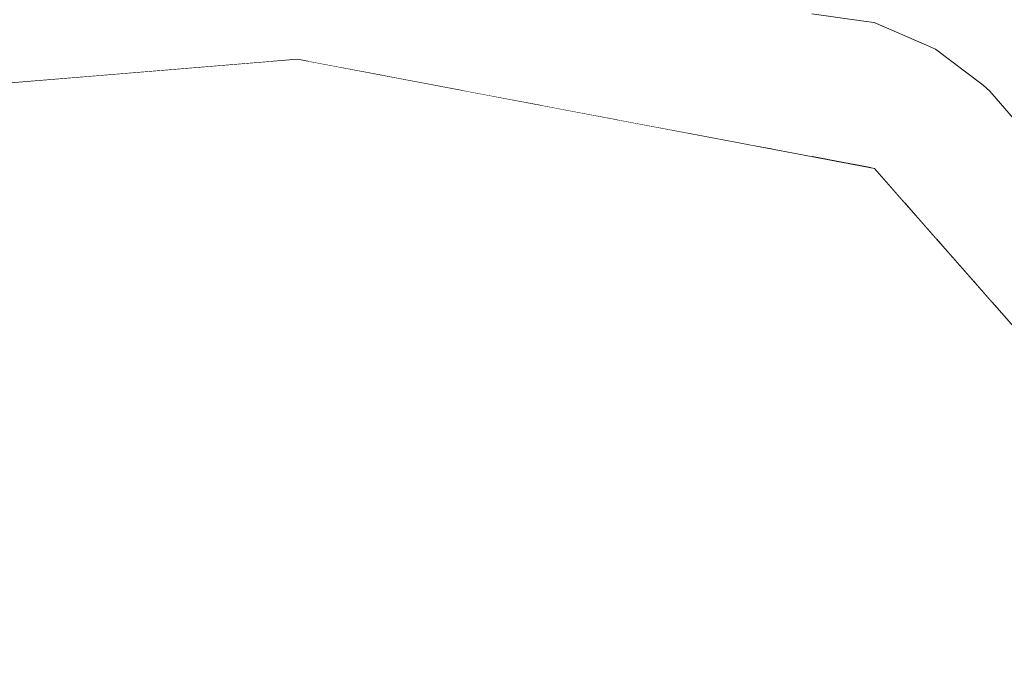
# Model space of a CAD drawing. Header units: millimetres. Extents: x 90539 to 127778, y -34922 to 14506.
# Tile 116 of 256: x 111198 to 111352, y 538 to 641. Entities that reach past the tile are written whole.
import ezdxf

# ---------------------------------------------------------------- set-up
doc = ezdxf.new("R2010")
doc.units = ezdxf.units.MM
doc.header["$MEASUREMENT"] = 0
doc.linetypes.add('Wipeout_Contour', pattern=[1000, 0, -1000])
for name, color, linetype in [('Nowe_A-Niepełnosprawni', 7, 'Continuous'), ('Nowe_A-Wymiary-Wewnętrzne', 7, 'Continuous'), ('Nowe_A-Wymiary-Zewnętrzne', 7, 'Continuous'), ('Nowe_A-Ściany-Działowe', 7, 'Continuous')]:
    doc.layers.add(name, color=color, linetype=linetype)
for name, color, linetype, lineweight in [('Nowe_A-Niepełnosprawni_Nr_pióra__4', 7, 'Continuous', 13), ('Nowe_A-Wymiary-Wewnętrzne_Nr_pióra__46', 5, 'Continuous', 15), ('Nowe_A-Wymiary-Zewnętrzne_Nr_pióra__46', 5, 'Continuous', 15)]:
    doc.layers.add(name, color=color, linetype=linetype, lineweight=lineweight)
for name, color, linetype, lineweight, true_color in [('Nowe_A-Wymiary-Wewnętrzne_Nr_pióra__45', 7, 'Continuous', 15, 0x40a5ff), ('Nowe_A-Wymiary-Wewnętrzne_Nr_pióra__85', 7, 'Continuous', 13, 0x80c2ff), ('Nowe_A-Wymiary-Zewnętrzne_Nr_pióra__45', 7, 'Continuous', 15, 0x40a5ff), ('Nowe_A-Wymiary-Zewnętrzne_Nr_pióra__85', 7, 'Continuous', 13, 0x80c2ff)]:
    doc.layers.add(name, color=color, linetype=linetype, lineweight=lineweight, true_color=true_color)
doc.styles.add('STYL_AUTOMATYCZNY_2', font='arial.ttf')
doc.dimstyles.new('STYL_AUTOMATYCZNY__1', dxfattribs={"dimtxt": 125, "dimasz": 47.5, "dimexe": 0.18, "dimexo": 20, "dimgap": 0, "dimtad": 1, "dimdec": 1, "dimlfac": 0.1, "dimzin": 0, "dimdsep": 46, "dimtxsty": 'STYL_AUTOMATYCZNY_2', "dimblk": 'ARROWHEAD_11', "dimblk1": 'ARROWHEAD_11', "dimblk2": 'ARROWHEAD_11', "dimcen": 0.09, "dimclrd": 256, "dimclre": 256, "dimclrt": 5, "dimadec": 1, "dimazin": 0, "dimtfac": 1, "dimtdec": 4, "dimtmove": 0, "dimatfit": 3, "dimfxl": 0, "dimtolj": 1, "dimtzin": 0, "dimarcsym": 0})

# ---------------------------------------------------------------- blocks, each defined once
blk = doc.blocks.new('ElemPrzekroju_23')
at = {"color": 254, "linetype": 'Wipeout_Contour', "lineweight": 0, "ltscale": 445308.191552}
blk.add_wipeout([(111328.42, 640.64), (111330.11, 640.87), (111321.97, 642), (111320.3, 641.77)], dxfattribs=at).dxf.layer = 'Nowe_A-Niepełnosprawni'
at = {"color": 254, "linetype": 'Wipeout_Contour', "lineweight": 0, "ltscale": 333948.067035}
blk.add_wipeout([(111312.11, 621.51), (111315.84, 620.81), (111315.25, 621.51)], dxfattribs=at).dxf.layer = 'Nowe_A-Niepełnosprawni'
at = {"color": 254, "linetype": 'Wipeout_Contour', "lineweight": 0, "ltscale": 444758.086703}
blk.add_wipeout([(111146.51, 599.76), (111154.77, 584.79), (111166.42, 574.68), (111283.57, 552.32)], dxfattribs=at).dxf.layer = 'Nowe_A-Niepełnosprawni'
at = {"color": 254, "linetype": 'Wipeout_Contour', "lineweight": 0, "ltscale": 444782.557671}
blk.add_wipeout([(111068.11, 641.77), (111068.05, 641.09), (111318.69, 641.09), (111320.3, 641.77)], dxfattribs=at).dxf.layer = 'Nowe_A-Niepełnosprawni'
at = {"color": 254, "linetype": 'Wipeout_Contour', "lineweight": 0, "ltscale": 445250.433568}
blk.add_wipeout([(111314.26, 623.33), (111302.52, 623.33), (111312.11, 621.51), (111315.25, 621.51)], dxfattribs=at).dxf.layer = 'Nowe_A-Niepełnosprawni'
at = {"color": 254, "linetype": 'Wipeout_Contour', "lineweight": 0, "ltscale": 445301.533341}
blk.add_wipeout([(111326.74, 639.97), (111328.42, 640.64), (111320.3, 641.77), (111318.69, 641.09)], dxfattribs=at).dxf.layer = 'Nowe_A-Niepełnosprawni'
at = {"color": 254, "linetype": 'Wipeout_Contour', "lineweight": 0, "ltscale": 445228.45057}
blk.add_wipeout([(111291.57, 625.41), (111302.52, 623.33), (111314.26, 623.33), (111313.55, 625.41)], dxfattribs=at).dxf.layer = 'Nowe_A-Niepełnosprawni'
at = {"color": 254, "linetype": 'Wipeout_Contour', "lineweight": 0, "ltscale": 445281.344313}
blk.add_wipeout([(111315.25, 621.51), (111315.84, 620.81), (111322.03, 619.64), (111321.27, 620.68)], dxfattribs=at).dxf.layer = 'Nowe_A-Niepełnosprawni'
at = {"color": 254, "linetype": 'Wipeout_Contour', "lineweight": 0, "ltscale": 444779.252541}
blk.add_wipeout([(111067.95, 639.98), (111317.18, 639.98), (111318.69, 641.09), (111068.05, 641.09)], dxfattribs=at).dxf.layer = 'Nowe_A-Niepełnosprawni'
at = {"color": 254, "linetype": 'Wipeout_Contour', "lineweight": 0, "ltscale": 445340.835337}
blk.add_wipeout([(111336.62, 637.12), (111338.34, 637.33), (111330.11, 640.87), (111328.42, 640.64)], dxfattribs=at).dxf.layer = 'Nowe_A-Niepełnosprawni'
at = {"color": 254, "linetype": 'Wipeout_Contour', "lineweight": 0, "ltscale": 445204.664069}
blk.add_wipeout([(111313.15, 627.66), (111279.69, 627.66), (111291.57, 625.41), (111313.55, 625.41)], dxfattribs=at).dxf.layer = 'Nowe_A-Niepełnosprawni'
at = {"color": 254, "linetype": 'Wipeout_Contour', "lineweight": 0, "ltscale": 445278.177145}
blk.add_wipeout([(111321.27, 620.68), (111320.47, 622.47), (111314.26, 623.33), (111315.25, 621.51)], dxfattribs=at).dxf.layer = 'Nowe_A-Niepełnosprawni'
at = {"color": 254, "linetype": 'Wipeout_Contour', "lineweight": 0, "ltscale": 445295.089582}
blk.add_wipeout([(111325.12, 638.87), (111326.74, 639.97), (111318.69, 641.09), (111317.18, 639.98)], dxfattribs=at).dxf.layer = 'Nowe_A-Niepełnosprawni'
at = {"color": 254, "linetype": 'Wipeout_Contour', "lineweight": 0, "ltscale": 445347.450586}
blk.add_wipeout([(111338.34, 637.33), (111339.93, 637.12), (111331.73, 640.64), (111330.11, 640.87)], dxfattribs=at).dxf.layer = 'Nowe_A-Niepełnosprawni'
at = {"color": 254, "linetype": 'Wipeout_Contour', "lineweight": 0, "ltscale": 445275.212379}
blk.add_wipeout([(111320.47, 622.47), (111319.97, 624.51), (111313.55, 625.41), (111314.26, 623.33)], dxfattribs=at).dxf.layer = 'Nowe_A-Niepełnosprawni'
at = {"color": 254, "linetype": 'Wipeout_Contour', "lineweight": 0, "ltscale": 333973.789097}
blk.add_wipeout([(111325.01, 619.07), (111321.27, 620.68), (111322.03, 619.64)], dxfattribs=at).dxf.layer = 'Nowe_A-Niepełnosprawni'
at = {"color": 254, "linetype": 'Wipeout_Contour', "lineweight": 0, "ltscale": 445333.962148}
blk.add_wipeout([(111334.85, 636.49), (111336.62, 637.12), (111328.42, 640.64), (111326.74, 639.97)], dxfattribs=at).dxf.layer = 'Nowe_A-Niepełnosprawni'
at = {"color": 254, "linetype": 'Wipeout_Contour', "lineweight": 0, "ltscale": 444776.142106}
blk.add_wipeout([(111067.95, 639.98), (111067.81, 638.49), (111315.84, 638.49), (111317.18, 639.98)], dxfattribs=at).dxf.layer = 'Nowe_A-Niepełnosprawni'
at = {"color": 254, "linetype": 'Wipeout_Contour', "lineweight": 0, "ltscale": 556627.916305}
blk.add_wipeout([(111326.21, 620), (111320.47, 622.47), (111321.27, 620.68), (111325.01, 619.07), (111326.62, 618.77)], dxfattribs=at).dxf.layer = 'Nowe_A-Niepełnosprawni'
at = {"layer": 'Nowe_A-Niepełnosprawni_Nr_pióra__4', "color": 7, "linetype": 'Continuous', "lineweight": 13}
blk.add_line((111321.97, 642), (111330.11, 640.87), dxfattribs=at)
at = {"color": 254, "linetype": 'Wipeout_Contour', "lineweight": 0, "ltscale": 445289.108089}
blk.add_wipeout([(111323.62, 637.4), (111325.12, 638.87), (111317.18, 639.98), (111315.84, 638.49)], dxfattribs=at).dxf.layer = 'Nowe_A-Niepełnosprawni'
at = {"color": 254, "linetype": 'Wipeout_Contour', "lineweight": 0, "ltscale": 445372.306948}
blk.add_wipeout([(111344.18, 631.41), (111345.93, 631.6), (111338.34, 637.33), (111336.62, 637.12)], dxfattribs=at).dxf.layer = 'Nowe_A-Niepełnosprawni'
at = {"color": 254, "linetype": 'Wipeout_Contour', "lineweight": 0, "ltscale": 445327.095443}
blk.add_wipeout([(111333.08, 635.46), (111334.85, 636.49), (111326.74, 639.97), (111325.12, 638.87)], dxfattribs=at).dxf.layer = 'Nowe_A-Niepełnosprawni'
at = {"color": 254, "linetype": 'Wipeout_Contour', "lineweight": 0, "ltscale": 444773.345949}
blk.add_wipeout([(111067.81, 638.49), (111067.65, 636.67), (111314.73, 636.67), (111315.84, 638.49)], dxfattribs=at).dxf.layer = 'Nowe_A-Niepełnosprawni'
at = {"color": 254, "linetype": 'Wipeout_Contour', "lineweight": 0, "ltscale": 445378.922287}
blk.add_wipeout([(111345.93, 631.6), (111347.49, 631.41), (111339.93, 637.12), (111338.34, 637.33)], dxfattribs=at).dxf.layer = 'Nowe_A-Niepełnosprawni'
at = {"layer": 'Nowe_A-Niepełnosprawni_Nr_pióra__4', "color": 7, "linetype": 'Continuous', "lineweight": 13}
blk.add_line((111330.11, 640.87), (111331.73, 640.64), dxfattribs=at)
at = {"color": 254, "linetype": 'Wipeout_Contour', "lineweight": 0, "ltscale": 445283.818909}
blk.add_wipeout([(111322.32, 635.61), (111323.62, 637.4), (111315.84, 638.49), (111314.73, 636.67)], dxfattribs=at).dxf.layer = 'Nowe_A-Niepełnosprawni'
at = {"color": 254, "linetype": 'Wipeout_Contour', "lineweight": 0, "ltscale": 445365.200483}
blk.add_wipeout([(111342.32, 630.84), (111344.18, 631.41), (111336.62, 637.12), (111334.85, 636.49)], dxfattribs=at).dxf.layer = 'Nowe_A-Niepełnosprawni'
at = {"color": 254, "linetype": 'Wipeout_Contour', "lineweight": 0, "ltscale": 445320.499358}
blk.add_wipeout([(111331.39, 634.07), (111333.08, 635.46), (111325.12, 638.87), (111323.62, 637.4)], dxfattribs=at).dxf.layer = 'Nowe_A-Niepełnosprawni'
at = {"color": 254, "linetype": 'Wipeout_Contour', "lineweight": 0, "ltscale": 778497.644852}
blk.add_wipeout([(111067.46, 634.59), (111237.39, 634.59), (111241.36, 634.92), (111243.09, 634.59), (111313.87, 634.59), (111314.73, 636.67), (111067.65, 636.67)], dxfattribs=at).dxf.layer = 'Nowe_A-Niepełnosprawni'
at = {"color": 254, "linetype": 'Wipeout_Contour', "lineweight": 0, "ltscale": 445400.573668}
blk.add_wipeout([(111350.81, 623.72), (111352.58, 623.88), (111345.93, 631.6), (111344.18, 631.41)], dxfattribs=at).dxf.layer = 'Nowe_A-Niepełnosprawni'
at = {"color": 254, "linetype": 'Wipeout_Contour', "lineweight": 0, "ltscale": 445279.425458}
blk.add_wipeout([(111321.24, 633.57), (111322.32, 635.61), (111314.73, 636.67), (111313.87, 634.59)], dxfattribs=at).dxf.layer = 'Nowe_A-Niepełnosprawni'
at = {"color": 254, "linetype": 'Wipeout_Contour', "lineweight": 0, "ltscale": 445384.792026}
blk.add_wipeout([(111347.49, 631.41), (111348.81, 630.84), (111341.34, 636.49), (111339.93, 637.12)], dxfattribs=at).dxf.layer = 'Nowe_A-Niepełnosprawni'
at = {"color": 254, "linetype": 'Wipeout_Contour', "lineweight": 0, "ltscale": 555657.60259}
blk.add_wipeout([(111067.32, 633.09), (111065.63, 632.34), (111210.14, 632.34), (111237.39, 634.59), (111067.46, 634.59)], dxfattribs=at).dxf.layer = 'Nowe_A-Niepełnosprawni'
at = {"color": 254, "linetype": 'Wipeout_Contour', "lineweight": 0, "ltscale": 445314.427615}
blk.add_wipeout([(111329.84, 632.38), (111331.39, 634.07), (111323.62, 637.4), (111322.32, 635.61)], dxfattribs=at).dxf.layer = 'Nowe_A-Niepełnosprawni'
at = {"color": 254, "linetype": 'Wipeout_Contour', "lineweight": 0, "ltscale": 445357.876284}
blk.add_wipeout([(111340.42, 629.91), (111342.32, 630.84), (111334.85, 636.49), (111333.08, 635.46)], dxfattribs=at).dxf.layer = 'Nowe_A-Niepełnosprawni'
at = {"color": 254, "linetype": 'Wipeout_Contour', "lineweight": 0, "ltscale": 445132.296292}
blk.add_wipeout([(111313.87, 634.59), (111243.09, 634.59), (111254.97, 632.34), (111313.31, 632.34)], dxfattribs=at).dxf.layer = 'Nowe_A-Niepełnosprawni'
at = {"color": 254, "linetype": 'Wipeout_Contour', "lineweight": 0, "ltscale": 444525.210009}
blk.add_wipeout([(111060.33, 630), (111181.79, 630), (111210.14, 632.34), (111065.63, 632.34)], dxfattribs=at).dxf.layer = 'Nowe_A-Niepełnosprawni'
at = {"color": 254, "linetype": 'Wipeout_Contour', "lineweight": 0, "ltscale": 445407.189159}
blk.add_wipeout([(111352.58, 623.88), (111354.12, 623.72), (111347.49, 631.41), (111345.93, 631.6)], dxfattribs=at).dxf.layer = 'Nowe_A-Niepełnosprawni'
at = {"layer": 'Nowe_A-Niepełnosprawni_Nr_pióra__4', "color": 7, "linetype": 'Continuous', "lineweight": 13}
for p, q in [((111331.73, 640.64), (111339.93, 637.12)), ((111339.93, 637.12), (111341.34, 636.49))]:
    blk.add_line(p, q, dxfattribs=at)
at = {"color": 254, "linetype": 'Wipeout_Contour', "lineweight": 0, "ltscale": 333456.071208}
blk.add_wipeout([(111241.36, 634.92), (111102.13, 623.42), (111106.82, 621.76)], dxfattribs=at).dxf.layer = 'Nowe_A-Niepełnosprawni'
at = {"color": 254, "linetype": 'Wipeout_Contour', "lineweight": 0, "ltscale": 445276.096682}
blk.add_wipeout([(111320.45, 631.35), (111321.24, 633.57), (111313.87, 634.59), (111313.31, 632.34)], dxfattribs=at).dxf.layer = 'Nowe_A-Niepełnosprawni'
at = {"color": 254, "linetype": 'Wipeout_Contour', "lineweight": 0, "ltscale": 445350.616066}
blk.add_wipeout([(111338.54, 628.66), (111340.42, 629.91), (111333.08, 635.46), (111331.39, 634.07)], dxfattribs=at).dxf.layer = 'Nowe_A-Niepełnosprawni'
at = {"color": 254, "linetype": 'Wipeout_Contour', "lineweight": 0, "ltscale": 445393.257624}
blk.add_wipeout([(111348.87, 623.23), (111350.81, 623.72), (111344.18, 631.41), (111342.32, 630.84)], dxfattribs=at).dxf.layer = 'Nowe_A-Niepełnosprawni'
at = {"color": 254, "linetype": 'Wipeout_Contour', "lineweight": 0, "ltscale": 444709.804744}
blk.add_wipeout([(111106.82, 621.76), (111117.07, 618.14), (111237.58, 624.78), (111241.36, 634.92)], dxfattribs=at).dxf.layer = 'Nowe_A-Niepełnosprawni'
at = {"color": 254, "linetype": 'Wipeout_Contour', "lineweight": 0, "ltscale": 445309.113761}
blk.add_wipeout([(111328.49, 630.46), (111329.84, 632.38), (111322.32, 635.61), (111321.24, 633.57)], dxfattribs=at).dxf.layer = 'Nowe_A-Niepełnosprawni'
at = {"color": 254, "linetype": 'Wipeout_Contour', "lineweight": 0, "ltscale": 445155.627884}
blk.add_wipeout([(111313.31, 632.34), (111254.97, 632.34), (111267.33, 630), (111313.06, 630)], dxfattribs=at).dxf.layer = 'Nowe_A-Niepełnosprawni'
at = {"color": 254, "linetype": 'Wipeout_Contour', "lineweight": 0, "ltscale": 445424.550589}
blk.add_wipeout([(111356.24, 614.35), (111358.04, 614.48), (111352.58, 623.88), (111350.81, 623.72)], dxfattribs=at).dxf.layer = 'Nowe_A-Niepełnosprawni'
at = {"color": 254, "linetype": 'Wipeout_Contour', "lineweight": 0, "ltscale": 445343.699072}
blk.add_wipeout([(111336.77, 627.14), (111338.54, 628.66), (111331.39, 634.07), (111329.84, 632.38)], dxfattribs=at).dxf.layer = 'Nowe_A-Niepełnosprawni'
at = {"color": 254, "linetype": 'Wipeout_Contour', "lineweight": 0, "ltscale": 445273.960538}
blk.add_wipeout([(111319.96, 629.04), (111320.45, 631.35), (111313.31, 632.34), (111313.06, 630)], dxfattribs=at).dxf.layer = 'Nowe_A-Niepełnosprawni'
at = {"color": 254, "linetype": 'Wipeout_Contour', "lineweight": 0, "ltscale": 445412.849603}
blk.add_wipeout([(111354.12, 623.72), (111355.37, 623.23), (111348.81, 630.84), (111347.49, 631.41)], dxfattribs=at).dxf.layer = 'Nowe_A-Niepełnosprawni'
at = {"color": 254, "linetype": 'Wipeout_Contour', "lineweight": 0, "ltscale": 445304.762163}
blk.add_wipeout([(111327.39, 628.37), (111328.49, 630.46), (111321.24, 633.57), (111320.45, 631.35)], dxfattribs=at).dxf.layer = 'Nowe_A-Niepełnosprawni'
at = {"color": 254, "linetype": 'Wipeout_Contour', "lineweight": 0, "ltscale": 445180.063629}
blk.add_wipeout([(111267.33, 630), (111279.69, 627.66), (111313.15, 627.66), (111313.06, 630)], dxfattribs=at).dxf.layer = 'Nowe_A-Niepełnosprawni'
at = {"color": 254, "linetype": 'Wipeout_Contour', "lineweight": 0, "ltscale": 445385.522484}
blk.add_wipeout([(111346.85, 622.44), (111348.87, 623.23), (111342.32, 630.84), (111340.42, 629.91)], dxfattribs=at).dxf.layer = 'Nowe_A-Niepełnosprawni'
at = {"color": 254, "linetype": 'Wipeout_Contour', "lineweight": 0, "ltscale": 445337.391329}
blk.add_wipeout([(111335.16, 625.41), (111336.77, 627.14), (111329.84, 632.38), (111328.49, 630.46)], dxfattribs=at).dxf.layer = 'Nowe_A-Niepełnosprawni'
at = {"color": 254, "linetype": 'Wipeout_Contour', "lineweight": 0, "ltscale": 445377.665754}
blk.add_wipeout([(111344.81, 621.38), (111346.85, 622.44), (111340.42, 629.91), (111338.54, 628.66)], dxfattribs=at).dxf.layer = 'Nowe_A-Niepełnosprawni'
at = {"color": 254, "linetype": 'Wipeout_Contour', "lineweight": 0, "ltscale": 445273.473449}
blk.add_wipeout([(111319.97, 624.51), (111319.8, 626.73), (111313.15, 627.66), (111313.55, 625.41)], dxfattribs=at).dxf.layer = 'Nowe_A-Niepełnosprawni'
at = {"color": 254, "linetype": 'Wipeout_Contour', "lineweight": 0, "ltscale": 445417.056651}
blk.add_wipeout([(111354.25, 613.97), (111356.24, 614.35), (111350.81, 623.72), (111348.87, 623.23)], dxfattribs=at).dxf.layer = 'Nowe_A-Niepełnosprawni'
at = {"color": 254, "linetype": 'Wipeout_Contour', "lineweight": 0, "ltscale": 445273.074932}
blk.add_wipeout([(111319.8, 626.73), (111319.96, 629.04), (111313.06, 630), (111313.15, 627.66)], dxfattribs=at).dxf.layer = 'Nowe_A-Niepełnosprawni'
at = {"color": 254, "linetype": 'Wipeout_Contour', "lineweight": 0, "ltscale": 445417.337243}
blk.add_wipeout([(111355.37, 623.23), (111356.28, 622.44), (111349.84, 629.91), (111348.81, 630.84)], dxfattribs=at).dxf.layer = 'Nowe_A-Niepełnosprawni'
at = {"color": 254, "linetype": 'Wipeout_Contour', "lineweight": 0, "ltscale": 445369.9896}
blk.add_wipeout([(111342.84, 620.09), (111344.81, 621.38), (111338.54, 628.66), (111336.77, 627.14)], dxfattribs=at).dxf.layer = 'Nowe_A-Niepełnosprawni'
at = {"color": 254, "linetype": 'Wipeout_Contour', "lineweight": 0, "ltscale": 445299.550189}
blk.add_wipeout([(111326.21, 620), (111325.99, 621.93), (111319.97, 624.51), (111320.47, 622.47)], dxfattribs=at).dxf.layer = 'Nowe_A-Niepełnosprawni'
at = {"layer": 'Nowe_A-Niepełnosprawni_Nr_pióra__4', "color": 7, "linetype": 'Continuous', "lineweight": 13}
for p, q in [((111341.34, 636.49), (111348.81, 630.84)), ((111348.81, 630.84), (111349.84, 629.91))]:
    blk.add_line(p, q, dxfattribs=at)
at = {"color": 254, "linetype": 'Wipeout_Contour', "lineweight": 0, "ltscale": 445301.540127}
blk.add_wipeout([(111326.59, 626.19), (111327.39, 628.37), (111320.45, 631.35), (111319.96, 629.04)], dxfattribs=at).dxf.layer = 'Nowe_A-Niepełnosprawni'
at = {"color": 254, "linetype": 'Wipeout_Contour', "lineweight": 0, "ltscale": 445408.972824}
blk.add_wipeout([(111352.13, 613.35), (111354.25, 613.97), (111348.87, 623.23), (111346.85, 622.44)], dxfattribs=at).dxf.layer = 'Nowe_A-Niepełnosprawni'
at = {"color": 254, "linetype": 'Wipeout_Contour', "lineweight": 0, "ltscale": 333986.554494}
blk.add_wipeout([(111326.21, 620), (111326.62, 618.77), (111328.26, 618.46)], dxfattribs=at).dxf.layer = 'Nowe_A-Niepełnosprawni'
at = {"color": 254, "linetype": 'Wipeout_Contour', "lineweight": 0, "ltscale": 445331.935403}
blk.add_wipeout([(111333.79, 623.53), (111335.16, 625.41), (111328.49, 630.46), (111327.39, 628.37)], dxfattribs=at).dxf.layer = 'Nowe_A-Niepełnosprawni'
at = {"color": 254, "linetype": 'Wipeout_Contour', "lineweight": 0, "ltscale": 445298.876147}
blk.add_wipeout([(111325.99, 621.93), (111326.12, 624.02), (111319.8, 626.73), (111319.97, 624.51)], dxfattribs=at).dxf.layer = 'Nowe_A-Niepełnosprawni'
at = {"color": 254, "linetype": 'Wipeout_Contour', "lineweight": 0, "ltscale": 445400.610019}
blk.add_wipeout([(111349.96, 612.52), (111352.13, 613.35), (111346.85, 622.44), (111344.81, 621.38)], dxfattribs=at).dxf.layer = 'Nowe_A-Niepełnosprawni'
at = {"layer": 'Nowe_A-Niepełnosprawni_Nr_pióra__4', "color": 7, "linetype": 'Continuous', "lineweight": 13}
blk.add_line((111349.84, 629.91), (111356.28, 622.44), dxfattribs=at)
at = {"color": 254, "linetype": 'Wipeout_Contour', "lineweight": 0, "ltscale": 445299.571429}
blk.add_wipeout([(111326.12, 624.02), (111326.59, 626.19), (111319.96, 629.04), (111319.8, 626.73)], dxfattribs=at).dxf.layer = 'Nowe_A-Niepełnosprawni'
at = {"color": 254, "linetype": 'Wipeout_Contour', "lineweight": 0, "ltscale": 445362.789221}
blk.add_wipeout([(111341.02, 618.62), (111342.84, 620.09), (111336.77, 627.14), (111335.16, 625.41)], dxfattribs=at).dxf.layer = 'Nowe_A-Niepełnosprawni'
at = {"color": 254, "linetype": 'Wipeout_Contour', "lineweight": 0, "ltscale": 445319.259301}
blk.add_wipeout([(111325.99, 621.93), (111326.21, 620), (111328.26, 618.46), (111331.37, 617.87)], dxfattribs=at).dxf.layer = 'Nowe_A-Niepełnosprawni'
at = {"color": 254, "linetype": 'Wipeout_Contour', "lineweight": 0, "ltscale": 445327.541052}
blk.add_wipeout([(111332.71, 621.57), (111333.79, 623.53), (111327.39, 628.37), (111326.59, 626.19)], dxfattribs=at).dxf.layer = 'Nowe_A-Niepełnosprawni'
at = {"color": 254, "linetype": 'Wipeout_Contour', "lineweight": 0, "ltscale": 445392.289847}
blk.add_wipeout([(111347.83, 611.5), (111349.96, 612.52), (111344.81, 621.38), (111342.84, 620.09)], dxfattribs=at).dxf.layer = 'Nowe_A-Niepełnosprawni'
at = {"color": 254, "linetype": 'Wipeout_Contour', "lineweight": 0, "ltscale": 445356.341491}
blk.add_wipeout([(111339.4, 617.02), (111341.02, 618.62), (111335.16, 625.41), (111333.79, 623.53)], dxfattribs=at).dxf.layer = 'Nowe_A-Niepełnosprawni'
at = {"color": 254, "linetype": 'Wipeout_Contour', "lineweight": 0, "ltscale": 556655.257863}
blk.add_wipeout([(111326.12, 624.02), (111325.99, 621.93), (111331.37, 617.87), (111331.56, 617.83), (111331.94, 619.62)], dxfattribs=at).dxf.layer = 'Nowe_A-Niepełnosprawni'
at = {"color": 254, "linetype": 'Wipeout_Contour', "lineweight": 0, "ltscale": 445418.568177}
blk.add_wipeout([(111352.13, 613.35), (111349.96, 612.52), (111353.78, 602.4), (111356.05, 602.97)], dxfattribs=at).dxf.layer = 'Nowe_A-Niepełnosprawni'
at = {"color": 254, "linetype": 'Wipeout_Contour', "lineweight": 0, "ltscale": 445324.377135}
blk.add_wipeout([(111331.94, 619.62), (111332.71, 621.57), (111326.59, 626.19), (111326.12, 624.02)], dxfattribs=at).dxf.layer = 'Nowe_A-Niepełnosprawni'
at = {"color": 254, "linetype": 'Wipeout_Contour', "lineweight": 0, "ltscale": 445384.332257}
blk.add_wipeout([(111345.82, 610.34), (111347.83, 611.5), (111342.84, 620.09), (111341.02, 618.62)], dxfattribs=at).dxf.layer = 'Nowe_A-Niepełnosprawni'
at = {"color": 254, "linetype": 'Wipeout_Contour', "lineweight": 0, "ltscale": 445350.8943}
blk.add_wipeout([(111338.06, 615.36), (111339.4, 617.02), (111333.79, 623.53), (111332.71, 621.57)], dxfattribs=at).dxf.layer = 'Nowe_A-Niepełnosprawni'
at = {"color": 254, "linetype": 'Wipeout_Contour', "lineweight": 0, "ltscale": 445409.743718}
blk.add_wipeout([(111349.96, 612.52), (111347.83, 611.5), (111351.53, 601.7), (111353.78, 602.4)], dxfattribs=at).dxf.layer = 'Nowe_A-Niepełnosprawni'
at = {"color": 254, "linetype": 'Wipeout_Contour', "lineweight": 0, "ltscale": 556677.867119}
blk.add_wipeout([(111331.56, 617.83), (111331.77, 617.79), (111336.52, 612.39), (111337.05, 613.69), (111331.94, 619.62)], dxfattribs=at).dxf.layer = 'Nowe_A-Niepełnosprawni'
at = {"color": 254, "linetype": 'Wipeout_Contour', "lineweight": 0, "ltscale": 445377.043229}
blk.add_wipeout([(111344.01, 609.09), (111345.82, 610.34), (111341.02, 618.62), (111339.4, 617.02)], dxfattribs=at).dxf.layer = 'Nowe_A-Niepełnosprawni'
at = {"color": 254, "linetype": 'Wipeout_Contour', "lineweight": 0, "ltscale": 445346.656998}
blk.add_wipeout([(111337.05, 613.69), (111338.06, 615.36), (111332.71, 621.57), (111331.94, 619.62)], dxfattribs=at).dxf.layer = 'Nowe_A-Niepełnosprawni'
at = {"color": 254, "linetype": 'Wipeout_Contour', "lineweight": 0, "ltscale": 445401.193277}
blk.add_wipeout([(111347.83, 611.5), (111345.82, 610.34), (111349.39, 600.9), (111351.53, 601.7)], dxfattribs=at).dxf.layer = 'Nowe_A-Niepełnosprawni'
at = {"color": 254, "linetype": 'Wipeout_Contour', "lineweight": 0, "ltscale": 445370.703005}
blk.add_wipeout([(111342.46, 607.78), (111344.01, 609.09), (111339.4, 617.02), (111338.06, 615.36)], dxfattribs=at).dxf.layer = 'Nowe_A-Niepełnosprawni'
at = {"color": 254, "linetype": 'Wipeout_Contour', "lineweight": 0, "ltscale": 556777.721522}
blk.add_wipeout([(111353.78, 602.4), (111351.53, 601.7), (111353.34, 593.27), (111355.11, 591.26), (111356.14, 591.42)], dxfattribs=at).dxf.layer = 'Nowe_A-Niepełnosprawni'
at = {"color": 254, "linetype": 'Wipeout_Contour', "lineweight": 0, "ltscale": 334019.265117}
blk.add_wipeout([(111336.52, 612.39), (111340.29, 608.1), (111337.05, 613.69)], dxfattribs=at).dxf.layer = 'Nowe_A-Niepełnosprawni'
at = {"color": 254, "linetype": 'Wipeout_Contour', "lineweight": 0, "ltscale": 445393.245625}
blk.add_wipeout([(111345.82, 610.34), (111344.01, 609.09), (111347.43, 600.03), (111349.39, 600.9)], dxfattribs=at).dxf.layer = 'Nowe_A-Niepełnosprawni'
at = {"color": 254, "linetype": 'Wipeout_Contour', "lineweight": 0, "ltscale": 556707.614667}
blk.add_wipeout([(111337.05, 613.69), (111340.29, 608.1), (111341.49, 606.74), (111342.46, 607.78), (111338.06, 615.36)], dxfattribs=at).dxf.layer = 'Nowe_A-Niepełnosprawni'
at = {"color": 254, "linetype": 'Wipeout_Contour', "lineweight": 0, "ltscale": 445411.203335}
blk.add_wipeout([(111351.53, 601.7), (111349.39, 600.9), (111350.28, 596.75), (111353.34, 593.27)], dxfattribs=at).dxf.layer = 'Nowe_A-Niepełnosprawni'
at = {"color": 254, "linetype": 'Wipeout_Contour', "lineweight": 0, "ltscale": 556733.278683}
blk.add_wipeout([(111342.46, 607.78), (111343.88, 604.03), (111347.4, 600.02), (111347.43, 600.03), (111344.01, 609.09)], dxfattribs=at).dxf.layer = 'Nowe_A-Niepełnosprawni'
at = {"color": 254, "linetype": 'Wipeout_Contour', "lineweight": 0, "ltscale": 334032.876143}
blk.add_wipeout([(111341.49, 606.74), (111343.88, 604.03), (111342.46, 607.78)], dxfattribs=at).dxf.layer = 'Nowe_A-Niepełnosprawni'
at = {"color": 254, "linetype": 'Wipeout_Contour', "lineweight": 0, "ltscale": 445401.297894}
blk.add_wipeout([(111349.39, 600.9), (111347.43, 600.03), (111347.44, 599.98), (111350.28, 596.75)], dxfattribs=at).dxf.layer = 'Nowe_A-Niepełnosprawni'
at = {"color": 254, "linetype": 'Wipeout_Contour', "lineweight": 0, "ltscale": 334046.941249}
blk.add_wipeout([(111347.4, 600.02), (111347.44, 599.98), (111347.43, 600.03)], dxfattribs=at).dxf.layer = 'Nowe_A-Niepełnosprawni'
at = {"color": 254, "linetype": 'Wipeout_Contour', "lineweight": 0, "ltscale": 334037.687406}
blk.add_wipeout([(111307.52, 618.51), (111351.45, 514.1), (111374.52, 569.19)], dxfattribs=at).dxf.layer = 'Nowe_A-Niepełnosprawni'
at = {"color": 254, "linetype": 'Wipeout_Contour', "lineweight": 0, "ltscale": 333928.392135}
blk.add_wipeout([(111283.57, 552.32), (111351.45, 514.1), (111288.77, 600.84)], dxfattribs=at).dxf.layer = 'Nowe_A-Niepełnosprawni'
at = {"color": 254, "linetype": 'Wipeout_Contour', "lineweight": 0, "ltscale": 334018.839184}
blk.add_wipeout([(111331.77, 617.79), (111307.52, 618.51), (111374.52, 569.19)], dxfattribs=at).dxf.layer = 'Nowe_A-Niepełnosprawni'
at = {"color": 254, "linetype": 'Wipeout_Contour', "lineweight": 0, "ltscale": 333667.857266}
blk.add_wipeout([(111283.57, 552.32), (111166.42, 574.68), (111213.64, 532.17)], dxfattribs=at).dxf.layer = 'Nowe_A-Niepełnosprawni'
at = {"color": 254, "linetype": 'Wipeout_Contour', "lineweight": 0, "ltscale": 333885.666551}
blk.add_wipeout([(111241.36, 634.92), (111307.52, 618.51), (111331.77, 617.79)], dxfattribs=at).dxf.layer = 'Nowe_A-Niepełnosprawni'
at = {"color": 254, "linetype": 'Wipeout_Contour', "lineweight": 0, "ltscale": 333756.418}
blk.add_wipeout([(111283.57, 552.32), (111213.64, 532.17), (111255.41, 529.44)], dxfattribs=at).dxf.layer = 'Nowe_A-Niepełnosprawni'
at = {"color": 254, "linetype": 'Wipeout_Contour', "lineweight": 0, "ltscale": 333792.1929}
blk.add_wipeout([(111237.58, 624.78), (111307.52, 618.51), (111241.36, 634.92)], dxfattribs=at).dxf.layer = 'Nowe_A-Niepełnosprawni'
at = {"color": 254, "linetype": 'Wipeout_Contour', "lineweight": 0, "ltscale": 333891.922809}
blk.add_wipeout([(111322.61, 444.73), (111283.57, 552.32), (111282.11, 449.76)], dxfattribs=at).dxf.layer = 'Nowe_A-Niepełnosprawni'
at = {"color": 254, "linetype": 'Wipeout_Contour', "lineweight": 0, "ltscale": 333960.996013}
blk.add_wipeout([(111283.57, 552.32), (111322.61, 444.73), (111351.45, 514.1)], dxfattribs=at).dxf.layer = 'Nowe_A-Niepełnosprawni'
at = {"color": 254, "linetype": 'Wipeout_Contour', "lineweight": 0, "ltscale": 444868.963785}
blk.add_wipeout([(111288.77, 600.84), (111143.83, 604.63), (111146.51, 599.76), (111283.57, 552.32)], dxfattribs=at).dxf.layer = 'Nowe_A-Niepełnosprawni'
at = {"color": 254, "linetype": 'Wipeout_Contour', "lineweight": 0, "ltscale": 334102.150901}
blk.add_wipeout([(111351.45, 514.1), (111372.76, 520.07), (111374.52, 569.19)], dxfattribs=at).dxf.layer = 'Nowe_A-Niepełnosprawni'
at = {"color": 254, "linetype": 'Wipeout_Contour', "lineweight": 0, "ltscale": 444819.718823}
blk.add_wipeout([(111142.52, 607.01), (111143.83, 604.63), (111288.77, 600.84), (111237.58, 624.78)], dxfattribs=at).dxf.layer = 'Nowe_A-Niepełnosprawni'
at = {"color": 254, "linetype": 'Wipeout_Contour', "lineweight": 0, "ltscale": 444732.676962}
blk.add_wipeout([(111166.42, 574.68), (111162.02, 571.64), (111184.62, 530.66), (111213.64, 532.17)], dxfattribs=at).dxf.layer = 'Nowe_A-Niepełnosprawni'
at = {"color": 254, "linetype": 'Wipeout_Contour', "lineweight": 0, "ltscale": 333824.181767}
blk.add_wipeout([(111283.57, 552.32), (111255.41, 529.44), (111282.11, 449.76)], dxfattribs=at).dxf.layer = 'Nowe_A-Niepełnosprawni'
at = {"color": 254, "linetype": 'Wipeout_Contour', "lineweight": 0, "ltscale": 444645.621133}
blk.add_wipeout([(111117.07, 618.14), (111141.06, 609.65), (111142.52, 607.01), (111237.58, 624.78)], dxfattribs=at).dxf.layer = 'Nowe_A-Niepełnosprawni'
at = {"color": 254, "linetype": 'Wipeout_Contour', "lineweight": 0, "ltscale": 333952.469176}
blk.add_wipeout([(111288.77, 600.84), (111351.45, 514.1), (111307.52, 618.51)], dxfattribs=at).dxf.layer = 'Nowe_A-Niepełnosprawni'
at = {"layer": 'Nowe_A-Niepełnosprawni_Nr_pióra__4', "color": 7, "linetype": 'Continuous', "lineweight": 13}
blk.add_line((111331.77, 617.79), (111374.52, 569.19), dxfattribs=at)
at = {"color": 254, "linetype": 'Wipeout_Contour', "lineweight": 0, "ltscale": 333838.738507}
blk.add_wipeout([(111237.58, 624.78), (111288.77, 600.84), (111307.52, 618.51)], dxfattribs=at).dxf.layer = 'Nowe_A-Niepełnosprawni'
at = {"layer": 'Nowe_A-Niepełnosprawni_Nr_pióra__4', "color": 7, "linetype": 'Continuous', "lineweight": 13}
for q in [(111102.13, 623.42), (111331.77, 617.79)]:
    blk.add_line((111241.36, 634.92), q, dxfattribs=at)
blk = doc.blocks.new('ElemPrzekroju_25')
at = {"color": 254, "linetype": 'Wipeout_Contour', "lineweight": 0, "ltscale": 6815411.693442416}
blk.add_wipeout([(109677.6, 2540), (109677.6, 2100), (110477.6, 2100), (110477.6, 519.19), (110503.66, 549.44), (110520.6, 562.24), (110520.6, 2117), (111654.6, 2117), (111654.6, 0), (111973.1, 0), (111973.1, 2.45), (111943.06, 2.45), (111910.44, 86.95), (111909.1, 94.15), (111909.1, 204.5), (111973.1, 204.5), (111973.1, 205.5), (111908.1, 205.5), (111908.1, 228.49), (111870.92, 228.49), (111870.92, 232.26), (111870.92, 232.76), (111870.9, 257.12), (111870.92, 260.3), (111870.92, 477.41), (111870.9, 514.77), (111870.92, 548.64), (111870.92, 566.63), (111870.72, 573.91), (111870.15, 590.35), (111869.58, 605.28), (111868.94, 621.57), (111868.28, 635.36), (111867.53, 651.5), (111866.73, 666.91), (111866.46, 675.53), (111870.87, 676.73), (111870.92, 687.28), (111870.92, 691.98), (111870.92, 692.51), (111908.1, 692.51), (111908.1, 717), (111918.49, 749.19), (111892.43, 753.66), (111890.42, 755.43), (111889.48, 757.69), (111889.61, 759.5), (111889.69, 759.95), (111890.43, 764.33), (111895.67, 795.02), (111896.27, 798.52), (111897.03, 800.85), (111898.43, 802.31), (111900.88, 803.3), (111934.17, 797.72), (111934, 797.19), (111947.82, 839.98), (111973.27, 839.98), (111973.27, 840), (112527.6, 840), (112527.6, 2540)], dxfattribs=at).dxf.layer = 'Nowe_A-Ściany-Działowe'
blk = doc.blocks.new('*D714')
at = {"layer": 'Nowe_A-Wymiary-Wewnętrzne_Nr_pióra__45', "linetype": 'Continuous', "lineweight": 15, "true_color": 0x40a5ff}
for points in [[(116511.16, 900), (116512.12, 895.22), (116514.83, 891.16), (116518.88, 888.45), (116523.66, 887.5), (116528.45, 888.45), (116532.5, 891.16), (116535.21, 895.22), (116536.16, 900), (116535.21, 904.78), (116532.5, 908.84), (116528.45, 911.55), (116523.66, 912.5), (116518.88, 911.55), (116514.83, 908.84), (116512.12, 904.78)], [(116511.16, 0), (116512.12, -4.78), (116514.83, -8.84), (116518.88, -11.55), (116523.66, -12.5), (116528.45, -11.55), (116532.5, -8.84), (116535.21, -4.78), (116536.16, 0), (116535.21, 4.78), (116532.5, 8.84), (116528.45, 11.55), (116523.66, 12.5), (116518.88, 11.55), (116514.83, 8.84), (116512.12, 4.78)]]:
    blk.add_hatch(color=161, dxfattribs=at).paths.add_polyline_path(points)
at = {"layer": 'Nowe_A-Wymiary-Wewnętrzne_Nr_pióra__45', "color": 161, "linetype": 'Continuous', "lineweight": 15, "true_color": 0x40a5ff}
for centre in [(116523.66, 900), (116523.66, 0)]:
    blk.add_circle(centre, 12.5, dxfattribs=at)
at = {"layer": 'Nowe_A-Wymiary-Wewnętrzne_Nr_pióra__85', "color": 151, "linetype": 'Continuous', "lineweight": 13, "true_color": 0x80c2ff}
for p, q in [((116511.16, 900), (116476.79, 900)), ((116570.54, 900), (116536.16, 900)), ((116523.66, 12.5), (116523.66, 887.5)), ((116511.16, 0), (116476.79, 0)), ((116570.54, 0), (116536.16, 0)), ((116523.66, -25), (116523.66, -12.5))]:
    blk.add_line(p, q, dxfattribs=at)
at = {"layer": 'Nowe_A-Wymiary-Wewnętrzne_Nr_pióra__46', "color": 5, "lineweight": 15, "insert": (116498.66, 283.17), "char_height": 125, "attachment_point": 7, "rotation": 90, "style": 'STYL_AUTOMATYCZNY_2'}
blk.add_mtext('\\A1;{\\pql;\\fArial|b0|i0|c238|p0;\\W1.000000;90,0}', dxfattribs=at)
blk = doc.blocks.new('ARROWHEAD_11')
at = {"color": 0, "linetype": 'Continuous', "lineweight": 0}
blk.add_line((0, 0), (-1, 0), dxfattribs=at)
at = {"color": 0, "linetype": 'Continuous', "lineweight": 0, "const_width": 0.25, "flags": 128}
blk.add_lwpolyline([(-0.125, 0, 1), (0.125, 0, 1)], format="xyb", close=True, dxfattribs=at)
blk = doc.blocks.new('*D748')
at = {"layer": 'Nowe_A-Wymiary-Zewnętrzne_Nr_pióra__45', "linetype": 'Continuous', "lineweight": 15, "true_color": 0x40a5ff}
for points in [[(119375.13, 12845), (119376.08, 12840.22), (119378.79, 12836.16), (119382.84, 12833.45), (119387.63, 12832.5), (119392.41, 12833.45), (119396.47, 12836.16), (119399.18, 12840.22), (119400.13, 12845), (119399.18, 12849.78), (119396.47, 12853.84), (119392.41, 12856.55), (119387.63, 12857.5), (119382.84, 12856.55), (119378.79, 12853.84), (119376.08, 12849.78)], [(119375.13, -450), (119376.08, -454.78), (119378.79, -458.84), (119382.84, -461.55), (119387.63, -462.5), (119392.41, -461.55), (119396.47, -458.84), (119399.18, -454.78), (119400.13, -450), (119399.18, -445.22), (119396.47, -441.16), (119392.41, -438.45), (119387.63, -437.5), (119382.84, -438.45), (119378.79, -441.16), (119376.08, -445.22)]]:
    blk.add_hatch(color=161, dxfattribs=at).paths.add_polyline_path(points)
at = {"layer": 'Nowe_A-Wymiary-Zewnętrzne_Nr_pióra__45', "color": 161, "linetype": 'Continuous', "lineweight": 15, "true_color": 0x40a5ff}
for centre in [(119387.63, 12845), (119387.63, -450)]:
    blk.add_circle(centre, 12.5, dxfattribs=at)
at = {"layer": 'Nowe_A-Wymiary-Zewnętrzne_Nr_pióra__85', "color": 151, "linetype": 'Continuous', "lineweight": 13, "true_color": 0x80c2ff}
for p, q in [((119387.63, 12857.5), (119387.63, 12870)), ((119375.13, 12845), (119340.75, 12845)), ((119434.5, 12845), (119400.13, 12845)), ((119387.63, -437.5), (119387.63, 12832.5)), ((119375.13, -450), (119340.75, -450)), ((119434.5, -450), (119400.13, -450)), ((119387.63, -475), (119387.63, -462.5))]:
    blk.add_line(p, q, dxfattribs=at)
at = {"layer": 'Nowe_A-Wymiary-Zewnętrzne_Nr_pióra__46', "color": 5, "lineweight": 15, "insert": (119362.63, 5911.52), "char_height": 125, "attachment_point": 7, "rotation": 90, "style": 'STYL_AUTOMATYCZNY_2'}
blk.add_mtext('\\A1;{\\pql;\\fArial|b0|i0|c238|p0;\\W1.000000;1\xa0329,5}', dxfattribs=at)

msp = doc.modelspace()

# ---------------------------------------------------------------- block references
at = {"layer": 'Nowe_A-Niepełnosprawni', "lineweight": 0}
msp.add_blockref('ElemPrzekroju_23', (0, 0), dxfattribs=at)

# ---------------------------------------------------------------- next in the draw order: block references
at = {"layer": 'Nowe_A-Ściany-Działowe', "lineweight": 0}
msp.add_blockref('ElemPrzekroju_25', (0, 0), dxfattribs=at)

# ---------------------------------------------------------------- next in the draw order: dimensions: what is measured, and where the dimension line sits
at = {"layer": 'Nowe_A-Wymiary-Wewnętrzne', "color": 151, "linetype": 'Continuous', "lineweight": 13, "true_color": 0x80c2ff}
dim = msp.add_linear_dim(base=(116523.66, 900), p1=(99177.6, 0), p2=(116907.6, 900), angle=90, dimstyle='STYL_AUTOMATYCZNY__1', dxfattribs=at)
dim.commit()
dim.dimension.update_dxf_attribs({"geometry": '*D714', "text_midpoint": (116436.16, 445), "dimtype": 160, "text_rotation": 90})
at = {"layer": 'Nowe_A-Wymiary-Zewnętrzne', "color": 151, "linetype": 'Continuous', "lineweight": 13, "true_color": 0x80c2ff}
dim = msp.add_linear_dim(base=(119387.63, 12845), p1=(95120.09, -450), p2=(98654.74, 12845), angle=90, dimstyle='STYL_AUTOMATYCZNY__1', dxfattribs=at)
dim.commit()
dim.dimension.update_dxf_attribs({"geometry": '*D748', "text_midpoint": (119300.13, 6192.64), "dimtype": 160, "text_rotation": 90})

doc.saveas('drawing.dxf')
